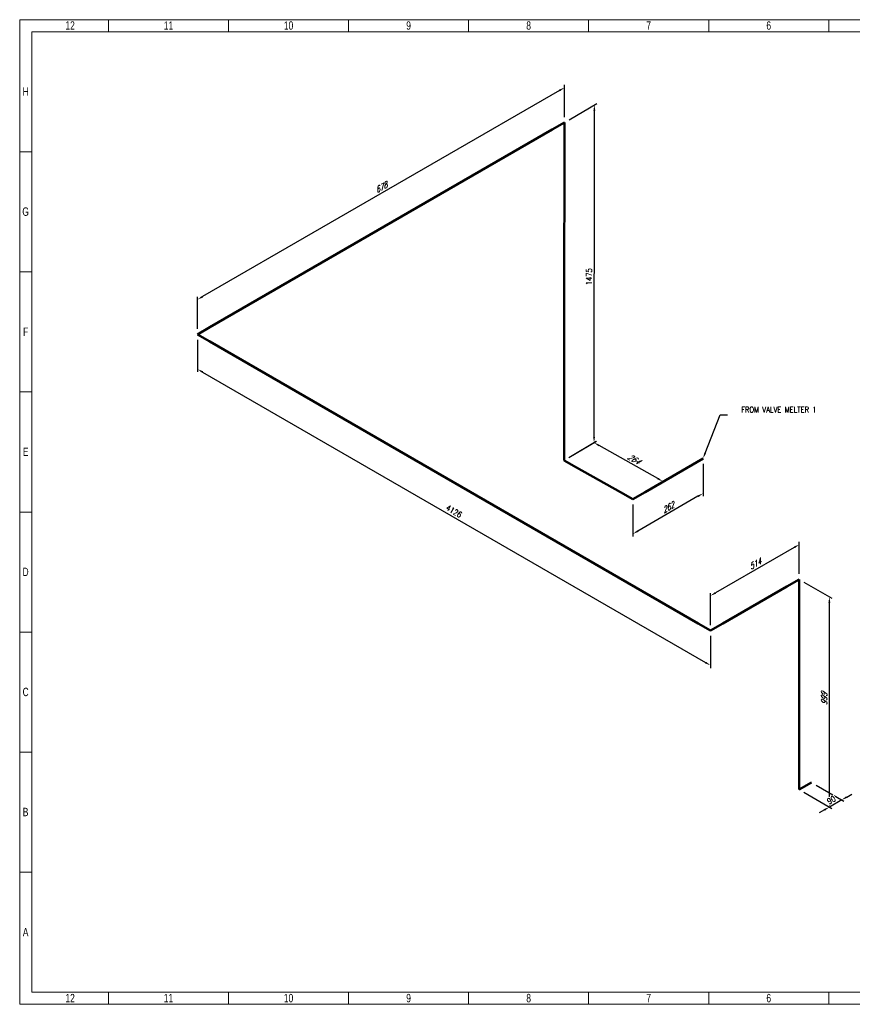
# Model space of a CAD drawing. Header units: millimetres. Extents: x 0 to 594, y 0 to 424.
# Tile 1 of 13: x 0 to 359, y 0 to 424. Entities that reach past the tile are written whole.
import ezdxf
from ezdxf import colors
from ezdxf.entities.mleader import LeaderData, LeaderLine
from ezdxf.math import Vec2, Vec3

# ---------------------------------------------------------------- set-up
doc = ezdxf.new("R2010")
doc.units = ezdxf.units.MM
doc.header["$LTSCALE"] = 0.25
for name, color, linetype in [('Annotation', 7, 'Continuous'), ('Dimension', 1, 'Continuous'), ('Weld', 1, 'Continuous')]:
    doc.layers.add(name, color=color, linetype=linetype)
doc.layers.add('Pipe Small Bore', color=30, linetype='Continuous', lineweight=50)
doc.styles.add('AdskIsoAnnotation', font='romans.shx', dxfattribs={"width": 0.8, "height": 1})
doc.styles.add('AdskIsoMetric', font='romans.shx', dxfattribs={"width": 0.8, "height": 2.5})
doc.styles.add('AdskIsoMetric-30', font='romans.shx', dxfattribs={"width": 0.8, "height": 2.5})
doc.styles.add('AdskIsoMetric30', font='romans.shx', dxfattribs={"width": 0.8, "oblique": 30, "height": 2.5})
doc.styles.add('SLDTEXTSTYLE3', font='TXT', dxfattribs={"width": 0.75})
doc.styles.get("Standard").update_dxf_attribs({"font": 'arial.ttf'})
doc.dimstyles.new('AdskIsoMetric', dxfattribs={"dimtxt": 2.5, "dimasz": 2.5, "dimexe": 1, "dimexo": 2, "dimgap": 0.8, "dimtad": 1, "dimdec": 0, "dimrnd": 1, "dimzin": 0, "dimdsep": 46, "dimtxsty": 'AdskIsoMetric', "dimcen": 0, "dimclrt": 7, "dimadec": 0, "dimazin": 0, "dimtfac": 1, "dimtdec": 0, "dimtmove": 1, "dimatfit": 3, "dimfxl": 1, "dimtfill": 1, "dimfrac": 2, "dimtolj": 1, "dimtzin": 0, "dimarcsym": 0})

# ---------------------------------------------------------------- blocks, each defined once
blk = doc.blocks.new('*D19')
at = {"layer": 'Defpoints', "color": 0, "transparency": 16777216}
for p in [(294.56, 235.15), (264.33, 217.7), (264.33, 202.7)]:
    blk.add_point(p, dxfattribs=at)
at = {"layer": 'Dimension', "color": 0, "lineweight": -2, "transparency": 16777216}
for p, q in [((294.56, 232.84), (294.56, 218.99)), ((292.39, 218.9), (266.5, 203.95)), ((264.33, 215.39), (264.33, 201.54))]:
    blk.add_line(p, q, dxfattribs=at)
at = {"layer": 'Dimension', "color": 0, "transparency": 16777216}
for points in [[(292.19, 219.26), (292.6, 218.54), (294.56, 220.15)], [(266.29, 204.31), (266.71, 203.58), (264.33, 202.7)]]:
    blk.add_solid(points, dxfattribs=at)
at = {"layer": 'Dimension', "color": 7, "transparency": 16777216, "insert": (279.45, 214.01), "char_height": 2.5, "attachment_point": 5, "rotation": 30, "style": 'AdskIsoMetric30', "bg_fill": 3, "box_fill_scale": 1.1, "bg_fill_color": 256, "bg_fill_true_color": 13158600, "bg_fill_transparency": 0}
blk.add_mtext('\\A1;262', dxfattribs=at)
blk = doc.blocks.new('*D20')
at = {"layer": 'Defpoints', "color": 0, "transparency": 16777216}
for p in [(247.58, 242.02), (234.67, 234.38), (264.33, 217.7)]:
    blk.add_point(p, dxfattribs=at)
at = {"layer": 'Dimension', "color": 0, "lineweight": -2, "transparency": 16777216}
for p, q in [((236.66, 235.56), (248.57, 242.6)), ((275.07, 226.56), (249.76, 240.79))]:
    blk.add_line(p, q, dxfattribs=at)
at = {"layer": 'Dimension', "color": 0, "transparency": 16777216}
for points in [[(249.96, 241.15), (249.55, 240.43), (247.58, 242.02)], [(275.27, 226.92), (274.86, 226.19), (277.25, 225.33)]]:
    blk.add_solid(points, dxfattribs=at)
at = {"layer": 'Dimension', "color": 7, "transparency": 16777216, "insert": (264.64, 234.99), "char_height": 2.5, "attachment_point": 5, "rotation": 330.6451, "style": 'AdskIsoMetric30', "bg_fill": 3, "box_fill_scale": 1.1, "bg_fill_color": 256, "bg_fill_true_color": 13158600, "bg_fill_transparency": 0}
blk.add_mtext('\\A1;264', dxfattribs=at)
blk = doc.blocks.new('*D21')
at = {"layer": 'Defpoints', "color": 0, "transparency": 16777216}
for p in [(247.73, 387.63), (234.82, 380), (234.67, 234.38)]:
    blk.add_point(p, dxfattribs=at)
at = {"layer": 'Dimension', "color": 0, "lineweight": -2, "transparency": 16777216}
for p, q in [((236.82, 381.18), (248.73, 388.23)), ((247.58, 244.52), (247.73, 385.13)), ((236.67, 235.56), (248.58, 242.61))]:
    blk.add_line(p, q, dxfattribs=at)
at = {"layer": 'Dimension', "color": 0, "transparency": 16777216}
for points in [[(247.31, 385.13), (248.14, 385.13), (247.73, 387.63)], [(247.17, 244.52), (248, 244.51), (247.58, 242.02)]]:
    blk.add_solid(points, dxfattribs=at)
at = {"layer": 'Dimension', "color": 7, "transparency": 16777216, "insert": (245.43, 313.51), "char_height": 2.5, "attachment_point": 5, "rotation": 89.9413, "style": 'AdskIsoMetric-30', "bg_fill": 3, "box_fill_scale": 1.1, "bg_fill_color": 256, "bg_fill_true_color": 13158600, "bg_fill_transparency": 0}
blk.add_mtext('\\A1;1475', dxfattribs=at)
blk = doc.blocks.new('*D22')
at = {"layer": 'Defpoints', "color": 0, "transparency": 16777216}
for p in [(234.82, 380), (76.67, 303.7), (76.67, 288.7)]:
    blk.add_point(p, dxfattribs=at)
at = {"layer": 'Dimension', "color": 0, "lineweight": -2, "transparency": 16777216}
for p, q in [((234.82, 382.31), (234.82, 396.15)), ((232.65, 393.75), (78.84, 304.95)), ((76.67, 291.01), (76.67, 304.85))]:
    blk.add_line(p, q, dxfattribs=at)
at = {"layer": 'Dimension', "color": 0, "transparency": 16777216}
for points in [[(232.44, 394.11), (232.86, 393.39), (234.82, 395)], [(78.63, 305.31), (79.05, 304.59), (76.67, 303.7)]]:
    blk.add_solid(points, dxfattribs=at)
at = {"layer": 'Dimension', "color": 7, "transparency": 16777216, "insert": (155.75, 351.93), "char_height": 2.5, "attachment_point": 5, "rotation": 30, "style": 'AdskIsoMetric30', "bg_fill": 3, "box_fill_scale": 1.1, "bg_fill_color": 256, "bg_fill_true_color": 13158600, "bg_fill_transparency": 0}
blk.add_mtext('\\A1;678', dxfattribs=at)
blk = doc.blocks.new('*D23')
at = {"layer": 'Defpoints', "color": 0, "transparency": 16777216}
for p in [(76.67, 288.7), (297.79, 161.04), (297.79, 146.04)]:
    blk.add_point(p, dxfattribs=at)
at = {"layer": 'Dimension', "color": 0, "lineweight": -2, "transparency": 16777216}
for p, q in [((76.67, 286.39), (76.67, 272.54)), ((78.84, 272.45), (295.62, 147.29)), ((297.79, 158.73), (297.79, 144.88))]:
    blk.add_line(p, q, dxfattribs=at)
at = {"layer": 'Dimension', "color": 0, "transparency": 16777216}
for points in [[(79.05, 272.81), (78.63, 272.09), (76.67, 273.7)], [(295.83, 147.65), (295.41, 146.93), (297.79, 146.04)]]:
    blk.add_solid(points, dxfattribs=at)
at = {"layer": 'Dimension', "color": 7, "transparency": 16777216, "insert": (187.23, 212.45), "char_height": 2.5, "attachment_point": 5, "rotation": 330, "style": 'AdskIsoMetric-30', "bg_fill": 3, "box_fill_scale": 1.1, "bg_fill_color": 256, "bg_fill_true_color": 13158600, "bg_fill_transparency": 0}
blk.add_mtext('\\A1;4126', dxfattribs=at)
blk = doc.blocks.new('*D24')
at = {"layer": 'Defpoints', "color": 0, "transparency": 16777216}
for p in [(336.03, 183.12), (297.79, 176.04), (297.79, 161.04)]:
    blk.add_point(p, dxfattribs=at)
at = {"layer": 'Dimension', "color": 0, "lineweight": -2, "transparency": 16777216}
for p, q in [((333.87, 196.87), (299.95, 177.29)), ((336.03, 185.43), (336.03, 199.27)), ((297.79, 163.35), (297.79, 177.19))]:
    blk.add_line(p, q, dxfattribs=at)
at = {"layer": 'Dimension', "color": 0, "transparency": 16777216}
for points in [[(333.66, 197.23), (334.08, 196.51), (336.03, 198.12)], [(299.74, 177.65), (300.16, 176.93), (297.79, 176.04)]]:
    blk.add_solid(points, dxfattribs=at)
at = {"layer": 'Dimension', "color": 7, "transparency": 16777216, "insert": (316.91, 189.66), "char_height": 2.5, "attachment_point": 5, "rotation": 30, "style": 'AdskIsoMetric30', "bg_fill": 3, "box_fill_scale": 1.1, "bg_fill_color": 256, "bg_fill_true_color": 13158600, "bg_fill_transparency": 0}
blk.add_mtext('\\A1;514', dxfattribs=at)
blk = doc.blocks.new('*D25')
at = {"layer": 'Defpoints', "color": 0, "transparency": 16777216}
for p in [(336.03, 183.12), (349.02, 175.62), (336.03, 92.5)]:
    blk.add_point(p, dxfattribs=at)
at = {"layer": 'Dimension', "color": 0, "lineweight": -2, "transparency": 16777216}
for p, q in [((338.03, 181.96), (350.02, 175.04)), ((349.02, 87.5), (349.02, 173.12)), ((338.03, 91.35), (350.02, 84.42))]:
    blk.add_line(p, q, dxfattribs=at)
at = {"layer": 'Dimension', "color": 0, "transparency": 16777216}
for points in [[(348.61, 173.12), (349.44, 173.12), (349.02, 175.62)], [(348.61, 87.5), (349.44, 87.5), (349.02, 85)]]:
    blk.add_solid(points, dxfattribs=at)
at = {"layer": 'Dimension', "color": 7, "transparency": 16777216, "insert": (346.78, 131.6), "char_height": 2.5, "attachment_point": 5, "rotation": 90, "style": 'AdskIsoMetric30', "bg_fill": 3, "box_fill_scale": 1.1, "bg_fill_color": 256, "bg_fill_true_color": 13158600, "bg_fill_transparency": 0}
blk.add_mtext('\\A1;999', dxfattribs=at)
blk = doc.blocks.new('*D26')
at = {"layer": 'Defpoints', "color": 0, "transparency": 16777216}
for p in [(341.34, 95.56), (336.03, 92.5)]:
    blk.add_point(p, dxfattribs=at)
at = {"layer": 'Dimension', "color": 0, "lineweight": -2, "transparency": 16777216}
for p, q in [((343.34, 94.41), (355.33, 87.48)), ((338.03, 91.35), (350.02, 84.42)), ((356.49, 89.31), (358.66, 90.56)), ((346.86, 83.75), (344.69, 82.5))]:
    blk.add_line(p, q, dxfattribs=at)
at = {"layer": 'Dimension', "color": 0, "transparency": 16777216}
blk.add_solid([(356.28, 89.67), (356.7, 88.95), (354.33, 88.06)], dxfattribs=at)
at = {"layer": 'Dimension', "color": 7, "transparency": 16777216, "insert": (349.87, 88.08), "char_height": 2.5, "attachment_point": 5, "rotation": 30, "style": 'AdskIsoMetric-30', "bg_fill": 3, "box_fill_scale": 1.1, "bg_fill_color": 256, "bg_fill_true_color": 13158600, "bg_fill_transparency": 0}
blk.add_mtext('\\A1;90', dxfattribs=at)
at = {"layer": 'Defpoints', "color": 0, "transparency": 16777216}
blk.add_point((349.02, 85), dxfattribs=at)
at = {"layer": 'Dimension', "color": 0, "lineweight": -2, "transparency": 16777216}
blk.add_line((354.33, 88.06), (349.02, 85), dxfattribs=at)
at = {"layer": 'Dimension', "color": 0, "transparency": 16777216}
blk.add_solid([(346.65, 84.11), (347.07, 83.39), (349.02, 85)], dxfattribs=at)
blk = doc.blocks.new('Elbow-1-Iso2DSkew90')
at = {"color": 0, "linetype": 'ByBlock', "lineweight": -2, "extrusion": (0, 0.816497, 0.57735)}
for p, q in [((-5.3, 3.06), (0, 0)), ((0, 0), (5.3, 3.06)), ((0, 0), (0, 0))]:
    blk.add_line(p, q, dxfattribs=at)
blk = doc.blocks.new('Elbow-2-Iso2DSkew90')
at = {"color": 0, "linetype": 'ByBlock', "lineweight": -2, "extrusion": (0, 0.816497, 0.57735)}
for p, q in [((5.3, 3.06), (0, 0)), ((0, 0), (5.3, -3.06)), ((0, 0), (0, 0))]:
    blk.add_line(p, q, dxfattribs=at)
blk = doc.blocks.new('Elbow-1-Iso2DSkew0')
at = {"color": 0, "linetype": 'ByBlock', "lineweight": -2, "extrusion": (0.707107, -0.408248, 0.57735)}
for p, q in [((0, 0), (-5.3, -3.06)), ((0, 0), (0, 0)), ((0, -6.12), (0, 0))]:
    blk.add_line(p, q, dxfattribs=at)
blk = doc.blocks.new('Elbow-3-Iso2DSkew90')
at = {"color": 0, "linetype": 'ByBlock', "lineweight": -2, "extrusion": (-0.707107, 0.408248, -0.57735)}
for p, q in [((0, 0), (0, 6.12)), ((5.3, 3.06), (0, 0)), ((0, 0), (0, 0))]:
    blk.add_line(p, q, dxfattribs=at)
blk = doc.blocks.new('Elbow-2-Iso2DSkew0')
at = {"color": 0, "linetype": 'ByBlock', "lineweight": -2, "extrusion": (0.707107, -0.408248, 0.57735)}
for p, q in [((0, 0), (-5.3, -3.06)), ((0, 0), (0, 0)), ((0, -6.12), (0, 0))]:
    blk.add_line(p, q, dxfattribs=at)
blk = doc.blocks.new('Elbow-4-Iso2DSkew90')
at = {"color": 0, "linetype": 'ByBlock', "lineweight": -2, "extrusion": (0.707107, 0.408248, -0.57735)}
for p, q in [((0, 0), (0, 6.12)), ((0, 0), (0, 0)), ((5.3, -3.06), (0, 0))]:
    blk.add_line(p, q, dxfattribs=at)
blk = doc.blocks.new('Elbow-5-Iso2DSkew90')
at = {"color": 0, "linetype": 'ByBlock', "lineweight": -2, "extrusion": (1.71496e-11, -0.816497, -0.57735)}
for p, q in [((0, 0), (-5.3, 3.06)), ((5.3, 3.06), (0, 0)), ((0, 0), (0, 0))]:
    blk.add_line(p, q, dxfattribs=at)
blk = doc.blocks.new('Weld-1-IsoRight')
blk.add_hatch(color=256).paths.add_polyline_path([(-0.031, 0.016), (-0.031, 0.022), (-0.029, 0.027), (-0.027, 0.032), (-0.024, 0.035), (-0.02, 0.038), (-0.015, 0.039), (-0.01, 0.038), (-0.005, 0.037), (0.001, 0.034), (0.006, 0.031), (0.012, 0.026), (0.017, 0.02), (0.021, 0.014), (0.025, 0.007), (0.029, 0), (0.031, -0.007), (0.032, -0.014), (0.033, -0.021), (0.032, -0.027), (0.031, -0.033), (0.029, -0.037), (0.025, -0.041), (0.021, -0.043), (0.017, -0.044), (0.012, -0.044), (0.006, -0.042), (0.001, -0.04), (-0.005, -0.036), (-0.01, -0.031), (-0.015, -0.025), (-0.02, -0.019), (-0.024, -0.012), (-0.027, -0.005), (-0.029, 0.002), (-0.031, 0.009)], is_closed=False, flags=0)
blk = doc.blocks.new('Weld-2-IsoLeft')
blk.add_hatch(color=256).paths.add_polyline_path([(-0.033, 0.017), (-0.027, 0.02), (-0.02, 0.022), (-0.013, 0.024), (-0.005, 0.024), (0.003, 0.024), (0.011, 0.024), (0.018, 0.022), (0.025, 0.02), (0.031, 0.017), (0.036, 0.013), (0.04, 0.009), (0.043, 0.005), (0.044, 0.001), (0.044, -0.004), (0.043, -0.008), (0.04, -0.013), (0.036, -0.017), (0.031, -0.02), (0.025, -0.023), (0.018, -0.025), (0.011, -0.027), (0.003, -0.028), (-0.005, -0.028), (-0.013, -0.027), (-0.02, -0.025), (-0.027, -0.023), (-0.033, -0.02), (-0.038, -0.017), (-0.042, -0.013), (-0.045, -0.008), (-0.046, -0.004), (-0.046, 0.001), (-0.045, 0.005), (-0.042, 0.009), (-0.038, 0.013)], is_closed=False, flags=0)
blk = doc.blocks.new('cajetin')
at = {"color": 7, "linetype": 'Continuous', "lineweight": 18}
for p, q in [((0, 0), (0, 615)), ((0, 615), (861, 615)), ((55.5, 607.5), (55.5, 615)), ((130.5, 607.5), (130.5, 615)), ((205.5, 607.5), (205.5, 615)), ((280.5, 607.5), (280.5, 615)), ((355.5, 607.5), (355.5, 615)), ((430.5, 607.5), (430.5, 615)), ((505.5, 607.5), (505.5, 615)), ((7.5, 7.5), (7.5, 607.5)), ((7.5, 607.5), (853.5, 607.5)), ((430.5, 607.5), (430.5, 607.5)), ((7.5, 532.5), (0, 532.5)), ((7.5, 457.5), (0, 457.5)), ((7.5, 382.5), (0, 382.5)), ((7.5, 307.5), (0, 307.5)), ((7.5, 307.5), (7.5, 307.5)), ((7.5, 232.5), (0, 232.5)), ((7.5, 157.5), (0, 157.5)), ((7.5, 82.5), (0, 82.5)), ((853.5, 7.5), (7.5, 7.5)), ((55.5, 7.5), (55.5, 0)), ((130.5, 7.5), (130.5, 0)), ((205.5, 7.5), (205.5, 0)), ((280.5, 7.5), (280.5, 0)), ((355.5, 7.5), (355.5, 0)), ((430.5, 7.5), (430.5, 7.5)), ((430.5, 7.5), (430.5, 0)), ((505.5, 7.5), (505.5, 0)), ((861, 0), (0, 0))]:
    blk.add_line(p, q, dxfattribs=at)
at = {"color": 7, "linetype": 'Continuous', "lineweight": 0, "char_height": 5.25, "attachment_point": 2, "style": 'SLDTEXTSTYLE3'}
for s, insert in [('12', (31.51, 613.99)), ('11', (93.01, 613.99)), ('10', (168.01, 613.99)), ('9', (243.01, 613.99)), ('8', (318.01, 613.99)), ('7', (393.01, 613.99)), ('6', (468.01, 613.99)), ('H', (3.75, 572.74)), ('G', (3.68, 497.74)), ('F', (3.71, 422.74)), ('E', (3.74, 347.74)), ('D', (3.68, 272.74)), ('C', (3.73, 197.74)), ('B', (3.69, 122.74)), ('A', (3.7, 47.74)), ('12', (31.51, 6.49)), ('11', (93.01, 6.49)), ('10', (168.01, 6.49)), ('9', (243.01, 6.49)), ('8', (318.01, 6.49)), ('7', (393.01, 6.49)), ('6', (468.01, 6.49))]:
    blk.add_mtext(s, dxfattribs=dict(at, insert=insert))

msp = doc.modelspace()

# ---------------------------------------------------------------- leaders
at = {"layer": 'Annotation'}
ml = msp.add_multileader_mtext('Standard', dxfattribs=at)
ml.set_content('')
ml.set_leader_properties()
ml.build(insert=Vec2(0, 0))
ml.multileader.update_dxf_attribs({"dogleg_length": 3.062, "arrow_head_size": 2.5})
ctx = ml.context
ctx.base_point, ctx.arrow_head_size = Vec3(298.938, 254), 2.5
notes = []
notes.append((ctx, [(0, (1, 1, 0), (302, 254), (1, 0), 3.062, [(0, [(294.56, 235.146)], 0, [])])]))
ctx.mtext, ml.multileader.dxf.content_type = None, 0
for ctx, leaders in notes:
    for number, flags, end, landing, length, lines in leaders:
        leader = LeaderData()
        leader.index, (leader.has_last_leader_line, leader.has_dogleg_vector, leader.attachment_direction) = number, flags
        leader.last_leader_point, leader.dogleg_vector, leader.dogleg_length = Vec3(end), Vec3(landing), length
        for number, points, colour, breaks in lines:
            line = LeaderLine()
            line.index, line.vertices, line.color, line.breaks = number, Vec3.list(points), colors.encode_raw_color(colour), breaks
            leader.lines.append(line)
        ctx.leaders.append(leader)

# ---------------------------------------------------------------- next in the draw order: dimensions: what is measured, and where the dimension line sits
at = {"layer": 'Dimension'}
dim = msp.add_linear_dim(base=(264.334, 202.696), p1=(294.56, 235.146), p2=(264.334, 217.696), angle=210, text='262', dimstyle='AdskIsoMetric', override={"dimtad": 0, "dimlfac": 7.507307, "dimtxsty": 'AdskIsoMetric30', "dimse1": 0, "dimse2": 0, "dimsd1": 0, "dimsd2": 0, "dimtmove": 1}, dxfattribs=at)
dim.commit()
dim.dimension.update_dxf_attribs({"geometry": '*D19', "text_midpoint": (279.447, 214.007), "dimtype": 160})

# ---------------------------------------------------------------- next in the draw order: dimensions: what is measured, and where the dimension line sits
dim = msp.add_linear_dim(base=(247.58, 242.015), p1=(264.334, 217.696), p2=(234.668, 234.381), angle=150.64512, text='264', dimstyle='AdskIsoMetric', override={"dimtad": 0, "dimlfac": 7.756152, "dimtxsty": 'AdskIsoMetric30', "dimse1": 1, "dimse2": 0, "dimsd1": 0, "dimsd2": 0, "dimtmove": 1}, dxfattribs=at)
dim.commit()
dim.dimension.update_dxf_attribs({"geometry": '*D20', "text_midpoint": (264.639, 234.989), "dimtype": 160})

# ---------------------------------------------------------------- next in the draw order: dimensions: what is measured, and where the dimension line sits
dim = msp.add_linear_dim(base=(247.729, 387.634), p1=(234.668, 234.381), p2=(234.817, 380), angle=89.94134, text='1475', dimstyle='AdskIsoMetric', override={"dimtad": 0, "dimlfac": 10.130266, "dimtxsty": 'AdskIsoMetric-30', "dimse1": 0, "dimse2": 0, "dimsd1": 0, "dimsd2": 0, "dimtmove": 1}, dxfattribs=at)
dim.commit()
dim.dimension.update_dxf_attribs({"geometry": '*D21', "text_midpoint": (245.428, 313.508), "dimtype": 160})

# ---------------------------------------------------------------- next in the draw order: dimensions: what is measured, and where the dimension line sits
dim = msp.add_linear_dim(base=(76.674, 303.696), p1=(234.817, 380), p2=(76.674, 288.696), angle=210, text='678', dimstyle='AdskIsoMetric', override={"dimtad": 0, "dimlfac": 3.714703, "dimtxsty": 'AdskIsoMetric30', "dimse1": 0, "dimse2": 0, "dimsd1": 0, "dimsd2": 0, "dimtmove": 1}, dxfattribs=at)
dim.commit()
dim.dimension.update_dxf_attribs({"geometry": '*D22', "text_midpoint": (155.745, 351.934), "dimtype": 160})

# ---------------------------------------------------------------- next in the draw order: linework, layer by layer
at = {"layer": 'Pipe Small Bore'}
for points in [[(229.514, 376.938), (81.977, 291.758)], [(234.668, 300.045), (234.817, 373.876)]]:
    msp.add_lwpolyline(points, dxfattribs=at)

# ---------------------------------------------------------------- next in the draw order: block references
msp.add_blockref('Elbow-2-Iso2DSkew0', (234.817, 380), dxfattribs=at)
at = {"layer": 'Weld', "xscale": 15, "yscale": 15, "zscale": 15, "rotation": 240.0000000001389}
msp.add_blockref('Weld-2-IsoLeft', (81.977, 291.758), dxfattribs=at)

# ---------------------------------------------------------------- next in the draw order: dimensions: what is measured, and where the dimension line sits
at = {"layer": 'Dimension'}
dim = msp.add_linear_dim(base=(297.787, 146.036), p1=(76.674, 288.696), p2=(297.787, 161.036), angle=330, text='4126', dimstyle='AdskIsoMetric', override={"dimtad": 0, "dimlfac": 16.162015, "dimtxsty": 'AdskIsoMetric-30', "dimse1": 0, "dimse2": 0, "dimsd1": 0, "dimsd2": 0, "dimtmove": 1}, dxfattribs=at)
dim.commit()
dim.dimension.update_dxf_attribs({"geometry": '*D23', "text_midpoint": (187.23, 212.452), "dimtype": 160})

# ---------------------------------------------------------------- next in the draw order: linework, layer by layer
at = {"layer": 'Pipe Small Bore'}
for points in [[(234.668, 240.504), (234.668, 300.045)], [(81.977, 285.634), (292.483, 164.098)], [(294.56, 235.146), (269.637, 220.757)], [(259.031, 220.757), (239.971, 231.319)]]:
    msp.add_lwpolyline(points, dxfattribs=at)

# ---------------------------------------------------------------- next in the draw order: block references
for name, p in [('Elbow-2-Iso2DSkew90', (76.674, 288.696)), ('Elbow-4-Iso2DSkew90', (234.668, 234.381)), ('Elbow-5-Iso2DSkew90', (264.334, 217.696))]:
    msp.add_blockref(name, p, dxfattribs=at)
at = {"layer": 'Weld', "xscale": 15, "yscale": 15, "zscale": 15, "rotation": 179.99999999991}
msp.add_blockref('Weld-1-IsoRight', (81.977, 285.634), dxfattribs=at)

# ---------------------------------------------------------------- next in the draw order: dimensions: what is measured, and where the dimension line sits
at = {"layer": 'Dimension'}
dim = msp.add_linear_dim(base=(297.787, 176.036), p1=(336.033, 183.117), p2=(297.787, 161.036), angle=210, text='514', dimstyle='AdskIsoMetric', override={"dimtad": 0, "dimlfac": 11.636053, "dimtxsty": 'AdskIsoMetric30', "dimse1": 0, "dimse2": 0, "dimsd1": 0, "dimsd2": 0, "dimtmove": 1}, dxfattribs=at)
dim.commit()
dim.dimension.update_dxf_attribs({"geometry": '*D24', "text_midpoint": (316.91, 189.663), "dimtype": 160})

# ---------------------------------------------------------------- next in the draw order: linework, layer by layer
at = {"layer": 'Pipe Small Bore'}
msp.add_lwpolyline([(330.729, 180.056), (303.09, 164.098)], dxfattribs=at)

# ---------------------------------------------------------------- next in the draw order: block references
msp.add_blockref('Elbow-1-Iso2DSkew90', (297.787, 161.036), dxfattribs=at)

# ---------------------------------------------------------------- next in the draw order: dimensions: what is measured, and where the dimension line sits
at = {"layer": 'Dimension'}
dim = msp.add_linear_dim(base=(349.023, 175.617), p1=(336.033, 92.5), p2=(336.033, 183.117), angle=90, text='999', dimstyle='AdskIsoMetric', override={"dimtad": 0, "dimlfac": 11.026159, "dimtxsty": 'AdskIsoMetric30', "dimse1": 0, "dimse2": 0, "dimsd1": 0, "dimsd2": 0, "dimtmove": 1}, dxfattribs=at)
dim.commit()
dim.dimension.update_dxf_attribs({"geometry": '*D25', "text_midpoint": (346.783, 131.602), "dimtype": 160})

# ---------------------------------------------------------------- next in the draw order: linework, layer by layer
at = {"layer": 'Pipe Small Bore'}
msp.add_lwpolyline([(336.033, 98.624), (336.033, 176.994)], dxfattribs=at)

# ---------------------------------------------------------------- next in the draw order: block references
msp.add_blockref('Elbow-1-Iso2DSkew0', (336.033, 183.117), dxfattribs=at)

# ---------------------------------------------------------------- next in the draw order: dimensions: what is measured, and where the dimension line sits
at = {"layer": 'Dimension'}
dim = msp.add_linear_dim(base=(349.023, 85), p1=(341.336, 95.562), p2=(336.033, 92.5), angle=210, text='90', dimstyle='AdskIsoMetric', override={"dimtad": 0, "dimlfac": 14.776547, "dimtxsty": 'AdskIsoMetric-30', "dimse1": 0, "dimse2": 0, "dimsd1": 0, "dimsd2": 0, "dimtmove": 1}, dxfattribs=at)
dim.commit()
dim.dimension.update_dxf_attribs({"geometry": '*D26', "text_midpoint": (349.875, 88.078), "dimtype": 160})

# ---------------------------------------------------------------- next in the draw order: block references
at = {"xscale": 0.689895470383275, "yscale": 0.689895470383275, "zscale": 0.689895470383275}
msp.add_blockref('cajetin', (0, 0), dxfattribs=at)
at = {"layer": 'Pipe Small Bore'}
msp.add_blockref('Elbow-3-Iso2DSkew90', (336.033, 92.5), dxfattribs=at)

# ---------------------------------------------------------------- next in the draw order: texts
at = {"layer": 'Annotation', "insert": (311.02, 255), "char_height": 2.5, "attachment_point": 7, "style": 'AdskIsoAnnotation', "bg_fill": 3, "box_fill_scale": 1, "bg_fill_color": 256, "bg_fill_true_color": 13158600, "bg_fill_transparency": 0}
msp.add_mtext('FROM VALVE MELTER 1', dxfattribs=at)

doc.saveas('drawing.dxf')
